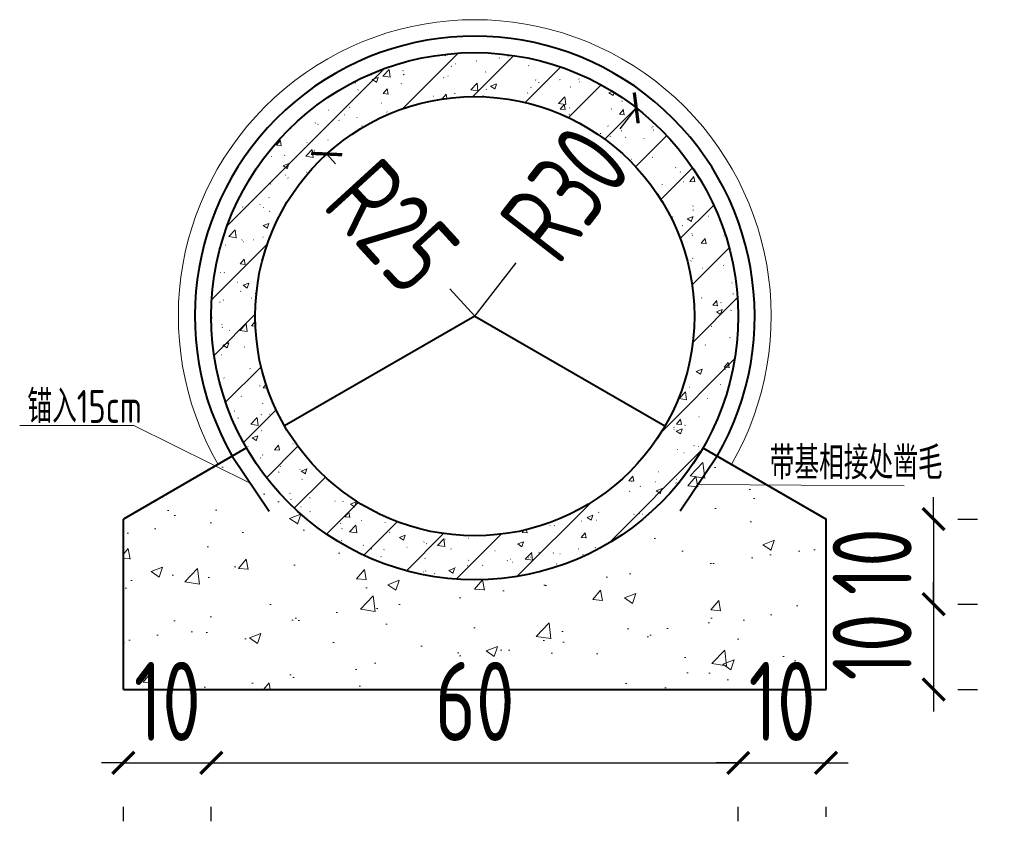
# Model space of a CAD drawing. Header units: inches. Extents: x 97745 to 142261, y 62673 to 100665.
# Tile 133 of 148: x 133975 to 134200, y 87245 to 87428. Entities that reach past the tile are written whole.
import ezdxf

# ---------------------------------------------------------------- set-up
doc = ezdxf.new("R2010")
doc.units = ezdxf.units.IN
doc.header["$MEASUREMENT"] = 0
doc.layers.get('0').update_dxf_attribs({"lineweight": 15})
doc.layers.add('细线', color=7, linetype='Continuous', lineweight=25)
doc.layers.add('轮廓线', color=1, linetype='Continuous', lineweight=40)
doc.styles.add('02、常用', font='tssdeng1.shx', dxfattribs={"width": 0.75, "bigfont": 'hztxt-01.shx'})
doc.styles.add('HZTXT', font='tssdeng.shx', dxfattribs={"width": 0.75, "bigfont": 'hztxt.shx'})
doc.dimstyles.new('3', dxfattribs={"dimtxt": 25, "dimasz": 12, "dimexe": 10, "dimexo": 30, "dimgap": 5, "dimtad": 1, "dimdec": 0, "dimzin": 0, "dimdsep": 46, "dimtxsty": 'HZTXT', "dimblk": 'ARCHTICK', "dimcen": 0, "dimclrt": 7, "dimazin": 2, "dimtfac": 1, "dimtdec": 0, "dimtix": 1, "dimtmove": 2, "dimatfit": 3, "dimfxl": 250, "dimtolj": 1, "dimtzin": 0, "dimarcsym": 0})

# ---------------------------------------------------------------- blocks, each defined once
blk = doc.blocks.new('_ArchTick')
at = {"color": 0, "linetype": 'ByBlock', "const_width": 0.15}
blk.add_lwpolyline([(-0.5, -0.5), (0.5, 0.5)], dxfattribs=at)
blk = doc.blocks.new('*D2012')
at = {"color": 0, "lineweight": -2}
for p, q in [((133999.07, 87258.32), (133994.07, 87258.32)), ((133999.07, 87258.32), (134019.07, 87258.32)), ((134019.07, 87258.32), (134024.07, 87258.32)), ((133999.07, 87245.02), (133999.07, 87248.32)), ((134019.07, 87245.02), (134019.07, 87248.32))]:
    blk.add_line(p, q, dxfattribs=at)
at = {"color": 0, "lineweight": -2, "xscale": 5, "yscale": 5, "zscale": 5}
blk.add_blockref('_ArchTick', (133999.07, 87258.32), dxfattribs=at)
at = {"color": 0, "lineweight": -2, "xscale": 5, "yscale": 5, "zscale": 5, "rotation": 180}
blk.add_blockref('_ArchTick', (134019.07, 87258.32), dxfattribs=at)
at = {"color": 7, "insert": (134009.07, 87272.32), "char_height": 18, "attachment_point": 5, "style": 'HZTXT'}
blk.add_mtext('\\A1;10', dxfattribs=at)
blk = doc.blocks.new('*D2010')
at = {"color": 0, "lineweight": -2}
for p, q in [((134019.07, 87258.32), (134139.07, 87258.32)), ((134019.07, 87245.02), (134019.07, 87248.32)), ((134139.07, 87245.02), (134139.07, 87248.32))]:
    blk.add_line(p, q, dxfattribs=at)
at = {"color": 0, "lineweight": -2, "xscale": 5, "yscale": 5, "zscale": 5, "rotation": 180}
blk.add_blockref('_ArchTick', (134019.07, 87258.32), dxfattribs=at)
at = {"color": 0, "lineweight": -2, "xscale": 5, "yscale": 5, "zscale": 5}
blk.add_blockref('_ArchTick', (134139.07, 87258.32), dxfattribs=at)
at = {"color": 7, "insert": (134079.07, 87272.32), "char_height": 18, "attachment_point": 5, "style": 'HZTXT'}
blk.add_mtext('\\A1;60', dxfattribs=at)
blk = doc.blocks.new('*D2011')
at = {"color": 0, "lineweight": -2}
for p, q in [((134139.07, 87258.32), (134134.07, 87258.32)), ((134139.07, 87258.32), (134159.07, 87258.32)), ((134159.07, 87258.32), (134164.07, 87258.32)), ((134139.07, 87245.02), (134139.07, 87248.32)), ((134159.07, 87246.07), (134159.07, 87248.32))]:
    blk.add_line(p, q, dxfattribs=at)
at = {"color": 0, "lineweight": -2, "xscale": 5, "yscale": 5, "zscale": 5}
blk.add_blockref('_ArchTick', (134139.07, 87258.32), dxfattribs=at)
at = {"color": 0, "lineweight": -2, "xscale": 5, "yscale": 5, "zscale": 5, "rotation": 180}
blk.add_blockref('_ArchTick', (134159.07, 87258.32), dxfattribs=at)
at = {"color": 7, "insert": (134149.07, 87272.32), "char_height": 18, "attachment_point": 5, "style": 'HZTXT'}
blk.add_mtext('\\A1;10', dxfattribs=at)
blk = doc.blocks.new('*D2013')
at = {"color": 0, "lineweight": -2}
for p, q in [((134183.56, 87313.83), (134183.56, 87318.83)), ((134183.56, 87313.83), (134183.56, 87294.43)), ((134189.07, 87313.83), (134193.56, 87313.83)), ((134183.56, 87294.43), (134183.56, 87289.43)), ((134189.07, 87294.43), (134193.56, 87294.43))]:
    blk.add_line(p, q, dxfattribs=at)
at = {"color": 0, "lineweight": -2, "xscale": 5, "yscale": 5, "zscale": 5}
for p, rotation in [((134183.56, 87313.83), 270), ((134183.56, 87294.43), 90)]:
    blk.add_blockref('_ArchTick', p, dxfattribs=dict(at, rotation=rotation))
at = {"color": 7, "insert": (134169.56, 87304.13), "char_height": 18, "attachment_point": 5, "rotation": 90, "style": 'HZTXT'}
blk.add_mtext('\\A1;10', dxfattribs=at)
blk = doc.blocks.new('*D2014')
at = {"color": 0, "lineweight": -2}
for p, q in [((134183.56, 87294.43), (134183.56, 87299.43)), ((134183.56, 87294.43), (134183.56, 87275.02)), ((134189.07, 87294.43), (134193.56, 87294.43)), ((134183.56, 87275.02), (134183.56, 87270.02)), ((134189.07, 87275.02), (134193.56, 87275.02))]:
    blk.add_line(p, q, dxfattribs=at)
at = {"color": 0, "lineweight": -2, "xscale": 5, "yscale": 5, "zscale": 5}
for p, rotation in [((134183.56, 87294.43), 270), ((134183.56, 87275.02), 90)]:
    blk.add_blockref('_ArchTick', p, dxfattribs=dict(at, rotation=rotation))
at = {"color": 7, "insert": (134169.56, 87284.72), "char_height": 18, "attachment_point": 5, "rotation": 90, "style": 'HZTXT'}
blk.add_mtext('\\A1;10', dxfattribs=at)
blk = doc.blocks.new('*D2015')
at = {"color": 0, "lineweight": -2}
for p, q in [((134045.35, 87396.94), (134047.36, 87394.74)), ((134079.07, 87360.02), (134073.36, 87366.27))]:
    blk.add_line(p, q, dxfattribs=at)
at = {"color": 0, "lineweight": -2, "xscale": 5, "yscale": 5, "zscale": 5, "rotation": 132.4130467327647}
blk.add_blockref('_ArchTick', (134045.35, 87396.94), dxfattribs=at)
at = {"color": 7, "insert": (134060.36, 87380.51), "char_height": 18, "attachment_point": 5, "rotation": 312.413, "style": 'HZTXT'}
blk.add_mtext('\\A1;R25', dxfattribs=at)
blk = doc.blocks.new('*D2016')
at = {"color": 0, "lineweight": -2}
for p, q in [((134115.84, 87407.44), (134112.13, 87402.65)), ((134079.07, 87360.02), (134088.51, 87372.18))]:
    blk.add_line(p, q, dxfattribs=at)
at = {"color": 0, "lineweight": -2, "xscale": 5, "yscale": 5, "zscale": 5, "rotation": 52.20948776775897}
blk.add_blockref('_ArchTick', (134115.84, 87407.44), dxfattribs=at)
at = {"color": 7, "insert": (134099.62, 87387.96), "char_height": 18, "attachment_point": 5, "rotation": 52.2095, "style": 'HZTXT'}
blk.add_mtext('\\A1;R30', dxfattribs=at)

msp = doc.modelspace()

# ---------------------------------------------------------------- hatches: boundary and pattern name
h = msp.add_hatch()
h.set_pattern_fill('GJHNT', color=256, scale=1.875, style=0, pattern_type=2)
h.set_pattern_definition([(45, (102389.518, 96980.573), (-6.629126, 6.629126), []), (50, (102389.518, 96980.573), (13.4486284, -1.1766025), [1.40625, -15.46875]), (355, (102389.518, 96980.573), (-2.6015875, 14.1036025), [1.125, -12.375]), (100.4514, (102390.638, 96980.475), (10.847051, 12.9269914), [1.1951286, -13.1464146]), (46.1842, (102389.518, 96984.323), (20.01077, -3.1034815), [2.109375, -23.203125]), (96.6356, (102391.185, 96984.064), (17.524926, 18.26471), [1.792693, -19.719619]), (351.1842, (102389.518, 96984.323), (17.524911, 18.264724), [1.6875, -18.5625]), (21, (102391.393, 96983.385), (11.1920072, -7.5491042), [1.40625, -15.46875]), (326, (102391.393, 96983.385), (4.5621625, 13.5965633), [1.125, -12.375]), (71.4514, (102392.325, 96982.756), (15.7541743, 6.047447), [1.1951286, -13.1464146]), (37.5, (102389.5177, 96980.5727), (0.2279973, 6.24175976), [0.09375, -12.225, 0.09375, -12.5625, 0.09375, -12.421875]), (7.5, (102389.518, 96980.573), (4.9325538, 7.3952196), [0.09375, -7.1625, 0.09375, -11.94375, 0.09375, -4.734375]), (327.5, (102385.3365, 96980.5727), (10.0091707, -0.42290385), [0.09375, -4.6875, 0.09375, -14.625, 0.09375, -19.40625]), (317.5, (102383.4615, 96980.573), (10.9347407, 1.8769684), [0.09375, -6.09375, 0.09375, -9.7125, 0.09375, -13.78125])])
h.paths.add_polyline_path([(134019.074, 87360.02, 1), (134139.074, 87360.02, 1)])
h.paths.add_polyline_path([(134129.074, 87360.02, -1), (134029.074, 87360.02, -1)], flags=16)
h.paths.add_polyline_path([(134057.661, 87403.476), (134082.992, 87375.747), (134063.058, 87357.537), (134037.727, 87385.265)], flags=8)
h.paths.add_polyline_path([(134077.443, 87381.395), (134100.458, 87411.075), (134121.795, 87394.53), (134098.78, 87364.85)], flags=24)
h = msp.add_hatch()
h.set_pattern_fill('AR-CONC', color=256, scale=3.75, style=0)
h.set_pattern_definition([(50, (102389.518, 96980.573), (26.897257, -2.353205), [2.8125, -30.9375]), (355, (102389.518, 96980.573), (-5.203175, 28.207205), [2.25, -24.75]), (100.4514, (102391.76, 96980.377), (21.694102, 25.853983), [2.390257, -26.29283]), (46.1842, (102389.518, 96988.073), (40.02154, -6.206963), [4.21875, -46.40625]), (96.6356, (102392.853, 96987.555), (35.04985, 36.52942), [3.585386, -39.43924]), (351.1842, (102389.518, 96988.073), (35.049823, 36.52945), [3.375, -37.125]), (21, (102393.268, 96986.198), (22.384014, -15.098208), [2.8125, -30.9375]), (326, (102393.268, 96986.198), (9.124325, 27.193127), [2.25, -24.75]), (71.4514, (102395.133, 96984.94), (31.508349, 12.094894), [2.390257, -26.29283]), (37.5, (102389.518, 96980.573), (0.4559946, 12.4835195), [0, -24.45, 0, -25.125, 0, -24.84375]), (7.5, (102389.518, 96980.573), (9.8651077, 14.790439), [0, -14.325, 0, -23.8875, 0, -9.46875]), (327.5, (102381.155, 96980.573), (20.0183414, -0.8458077), [0, -9.375, 0, -29.25, 0, -38.8125]), (317.5, (102377.405, 96980.573), (21.869481, 3.753937), [0, -12.1875, 0, -19.425, 0, -27.5625])])
h.paths.add_polyline_path([(134159.074, 87275.02), (134159.074, 87313.832), (134131.036, 87330.02, -0.5773503), (134027.113, 87330.02), (133999.074, 87313.832), (133999.074, 87275.02)])

# ---------------------------------------------------------------- linework, layer by layer
at = {"color": 6, "linetype": 'Continuous'}
for p, q in [((134001.429, 87335.152), (133975.445, 87335.152)), ((134028.078, 87321.897), (134001.429, 87335.152)), ((134129.925, 87321.68), (134176.843, 87321.367))]:
    msp.add_line(p, q, dxfattribs=at)
msp.add_arc((134079.074, 87360.02), 67.5, 330, 210)
at = {"layer": '轮廓线'}
for p, q in [((134079.074, 87360.02), (134035.773, 87335.02)), ((134079.074, 87360.02), (134122.376, 87335.02)), ((134027.113, 87330.02), (133999.074, 87313.832)), ((134131.036, 87330.02), (134159.074, 87313.832)), ((134023.865, 87328.145), (134032.291, 87315.648)), ((134134.284, 87328.145), (134125.858, 87315.648)), ((133999.074, 87275.02), (133999.074, 87313.832)), ((134159.074, 87275.02), (134159.074, 87313.832)), ((133999.074, 87275.02), (134159.074, 87275.02))]:
    msp.add_line(p, q, dxfattribs=at)
for radius in [60, 50]:
    msp.add_circle((134079.074, 87360.02), radius, dxfattribs=at)
msp.add_arc((134079.074, 87360.02), 63.75, 330, 210, dxfattribs=at)

# ---------------------------------------------------------------- texts
at = {"layer": '细线', "ltscale": 5, "style": '02、常用', "width": 0.75}
for s, p in [('锚入15cm', (133977.194, 87335.714)), ('带基相接处凿毛', (134146.231, 87322.853))]:
    msp.add_text(s, height=7.5, dxfattribs=at).set_placement(p)

# ---------------------------------------------------------------- dimensions: what is measured, and where the dimension line sits
for mpoint, picture, middle in [((134115.841, 87407.435), '*D2016', (134099.619, 87387.963)), ((134045.351, 87396.935), '*D2015', (134060.359, 87380.506))]:
    dim = msp.add_radius_dim(center=(134079.074, 87360.02), mpoint=mpoint, dimstyle='3', override={"dimtxt": 18, "dimasz": 5, "dimlfac": 0.5})
    dim.commit()
    dim.dimension.update_dxf_attribs({"geometry": picture, "text_midpoint": middle, "dimtype": 164})
for base, p1, p2, picture, middle in [((134183.56, 87294.426), (134159.074, 87313.832), (134159.074, 87294.426), '*D2013', (134169.56, 87304.129)), ((134183.56, 87275.02), (134159.074, 87294.426), (134159.074, 87275.02), '*D2014', (134169.56, 87284.723))]:
    dim = msp.add_linear_dim(base=base, p1=p1, p2=p2, angle=90, dimstyle='3', override={"dimtxt": 18, "dimasz": 5, "dimlfac": 0.5})
    dim.commit()
    dim.dimension.update_dxf_attribs({"geometry": picture, "text_midpoint": middle})
for base, p1, p2, picture, middle in [((134019.074, 87258.317), (133999.074, 87275.02), (134019.074, 87275.02), '*D2012', (134009.074, 87272.317)), ((134139.074, 87258.317), (134019.074, 87275.02), (134139.074, 87275.02), '*D2010', (134079.074, 87272.317)), ((134159.074, 87258.317), (134139.074, 87275.02), (134159.074, 87276.075), '*D2011', (134149.074, 87272.317))]:
    dim = msp.add_linear_dim(base=base, p1=p1, p2=p2, dimstyle='3', override={"dimtxt": 18, "dimasz": 5, "dimlfac": 0.5})
    dim.commit()
    dim.dimension.update_dxf_attribs({"geometry": picture, "text_midpoint": middle})

doc.saveas('drawing.dxf')
